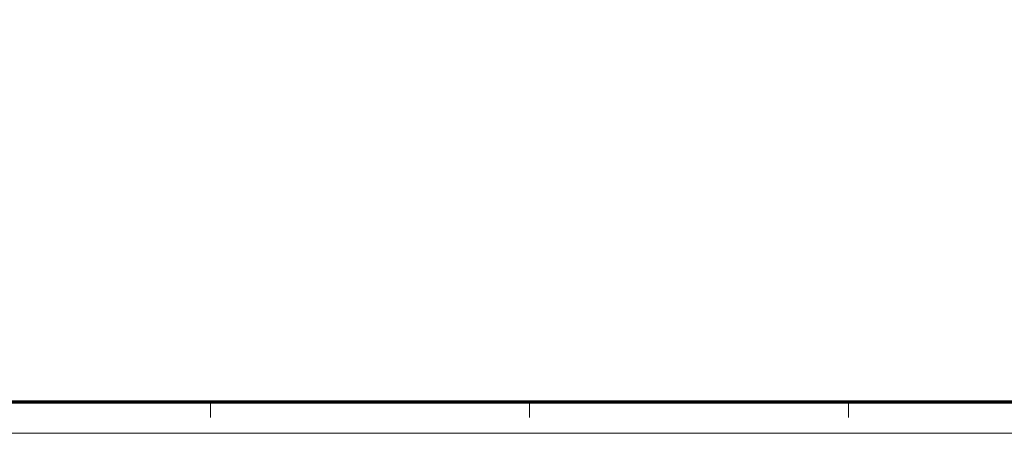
# Model space of a CAD drawing. Header units: millimetres. Extents: x 0 to 841, y 0 to 594.
# Tile 2 of 19: x 162 to 475, y 0 to 132. Entities that reach past the tile are written whole.
import ezdxf

# ---------------------------------------------------------------- set-up
doc = ezdxf.new("R2010")
doc.units = ezdxf.units.MM
doc.layers.add('FINA', color=7, linetype='CONTINUOUS', lineweight=18)
doc.layers.add('MARCO', color=7, linetype='CONTINUOUS', lineweight=70)

msp = doc.modelspace()

# ---------------------------------------------------------------- linework, layer by layer
at = {"layer": 'FINA'}
for p, q in [((222.75, 10), (222.75, 5)), ((324.12, 10), (324.12, 5)), ((425.5, 10), (425.5, 5))]:
    msp.add_line(p, q, dxfattribs=at)
msp.add_lwpolyline([(0, 0), (841, 0), (841, 594), (0, 594)], close=True, dxfattribs=at)
at = {"layer": 'MARCO'}
msp.add_lwpolyline([(20, 10), (831, 10), (831, 584), (20, 584)], close=True, dxfattribs=at)

doc.saveas('drawing.dxf')
